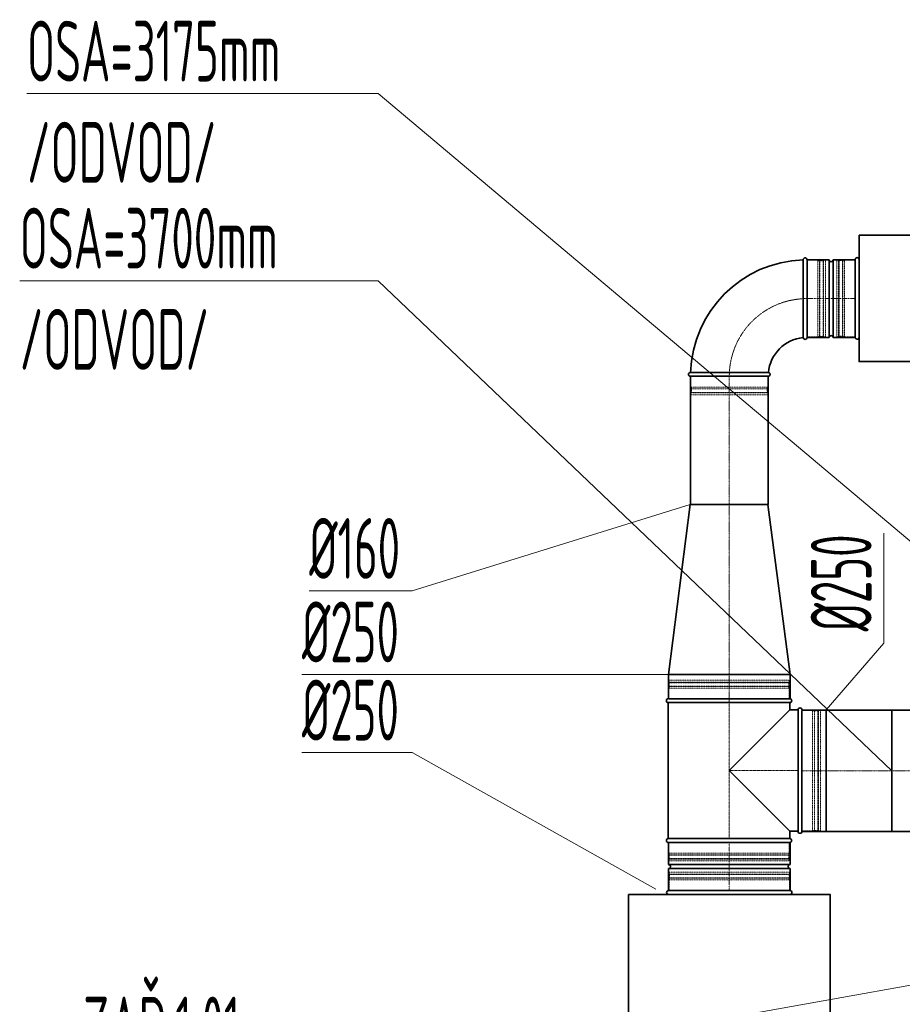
# Model space of a CAD drawing. Header units: millimetres. Extents: x -41335 to 3476, y 23470 to 47494.
# Tile 8 of 15: x -33172 to -31356, y 33589 to 35616. Entities that reach past the tile are written whole.
import ezdxf

# ---------------------------------------------------------------- set-up
doc = ezdxf.new("R2010")
doc.units = ezdxf.units.MM
doc.header["$LTSCALE"] = 0.03
doc.linetypes.add('ACAD_ISO02W100', pattern=[15, 12, -3])
doc.linetypes.add('ACAD_ISO10W100', pattern=[18, 12, -3, 0, -3])
doc.layers.add('VZT_03 SUP (PŘÍVOD) - NETISK', color=8, linetype='ACAD_ISO02W100', lineweight=5, plot=False)
doc.layers.add('VZT_07 ETA (ODVOD) - NETISK', color=8, linetype='ACAD_ISO02W100', lineweight=5, plot=False)
for name, color, linetype, lineweight in [('VZT_05 ETA (ODVOD) - OBRYS', 6, 'Continuous', 35), ('VZT_06 ETA (ODVOD) - OSA', 6, 'ACAD_ISO10W100', 5), ('VZT_KOTY - DIMENZE', 7, 'Continuous', 5), ('VZT_KOTY - POLOHA', 7, 'Continuous', 5), ('VZT_POPIS - POZICE', 7, 'Continuous', 5)]:
    doc.layers.add(name, color=color, linetype=linetype, lineweight=lineweight)
doc.styles.add('VZT_POPIS', font='isocp.shx', dxfattribs={"width": 0.6, "height": 125})

# ---------------------------------------------------------------- blocks, each defined once
blk = doc.blocks.new('A$C0F610260')
at = {"layer": 'VZT_03 SUP (PŘÍVOD) - NETISK', "ltscale": 0.4}
for p, q in [((-46, -79), (-46, 79)), ((-46, 79), (-42, 79)), ((-42, -79), (-42, 79)), ((-42, 78), (-41.5, 78)), ((-41.5, -80), (-41.5, 80)), ((-41.5, 80), (-41, 80)), ((-41, -80), (-41, 80)), ((-41, 78), (-34, 78)), ((-34, -80), (-34, 80)), ((-34, 80), (-33.5, 80)), ((-33.5, -80), (-33.5, 80)), ((-33.5, 78), (-30, 78)), ((-30, -79), (-30, 79)), ((-30, 79), (-8, 79)), ((-46, -79), (-42, -79)), ((-42, -78), (-41.5, -78)), ((-41.5, -80), (-41, -80)), ((-41, -78), (-34, -78)), ((-34, -80), (-33.5, -80)), ((-33.5, -78), (-30, -78)), ((-30, -79), (-8, -79))]:
    blk.add_line(p, q, dxfattribs=at)
at = {"layer": 'VZT_05 ETA (ODVOD) - OBRYS'}
for p, q in [((0, 85), (0, -85)), ((-8, 79), (-8, -80))]:
    blk.add_line(p, q, dxfattribs=at)
for centre, start, end in [((-4, 80), 0, 180), ((-4, -80), 180, 355.4188)]:
    blk.add_arc(centre, 4, start, end, dxfattribs=at)

msp = doc.modelspace()

# ---------------------------------------------------------------- linework, layer by layer
at = {"layer": 'VZT_03 SUP (PŘÍVOD) - NETISK', "ltscale": 0.4}
for p, q in [((-31837.1, 33856.9), (-31587.1, 33856.9)), ((-31837.1, 33856.9), (-31837.1, 33856.4)), ((-31837.1, 33856.4), (-31587.1, 33856.4)), ((-31836.1, 33861.4), (-31588.1, 33861.4)), ((-31836.1, 33861.4), (-31836.1, 33857.4)), ((-31836.1, 33857.4), (-31588.1, 33857.4)), ((-31835.1, 33857.4), (-31835.1, 33856.9)), ((-31835.1, 33856.4), (-31835.1, 33849.4)), ((-31589.1, 33857.4), (-31589.1, 33856.9)), ((-31589.1, 33856.4), (-31589.1, 33849.4)), ((-31588.1, 33861.4), (-31588.1, 33857.4)), ((-31587.1, 33856.9), (-31587.1, 33856.4)), ((-31837.1, 33849.4), (-31587.1, 33849.4)), ((-31837.1, 33849.4), (-31837.1, 33848.9)), ((-31837.1, 33848.9), (-31587.1, 33848.9)), ((-31836.1, 33845.4), (-31588.1, 33845.4)), ((-31836.1, 33845.4), (-31836.1, 33823.4)), ((-31835.1, 33848.9), (-31835.1, 33845.4)), ((-31589.1, 33848.9), (-31589.1, 33845.4)), ((-31588.1, 33845.4), (-31588.1, 33823.4)), ((-31587.1, 33849.4), (-31587.1, 33848.9))]:
    msp.add_line(p, q, dxfattribs=at)
at = {"layer": 'VZT_05 ETA (ODVOD) - OBRYS'}
for p, q in [((-31560.1, 35042.1), (-31560.1, 35122.2)), ((-31552.1, 34962.2), (-31552.1, 35122.2)), ((-31552.1, 35122.2), (-31506.6, 35122.2)), ((-31552.1, 34962.2), (-31552.1, 35122.2)), ((-31506.6, 34962.2), (-31506.6, 35122.2)), ((-31498.6, 34962.2), (-31498.6, 35122.2)), ((-31498.6, 35122.2), (-31453.1, 35122.2)), ((-31453.1, 34962.2), (-31453.1, 35122.2)), ((-31552.1, 34962.2), (-31506.6, 34962.2)), ((-31498.6, 34962.2), (-31453.1, 34962.2)), ((-31712, 34890.2), (-31792.1, 34890.2)), ((-31792.1, 34882.2), (-31632.1, 34882.2)), ((-31837.1, 34268.4), (-31792.6, 34618.4)), ((-31792.6, 34618.4), (-31632.6, 34618.4)), ((-31587.1, 34268.4), (-31632.6, 34618.4)), ((-31837.1, 34268.4), (-31587.1, 34268.4)), ((-31837.1, 34268.4), (-31837.1, 34218.4)), ((-31587.1, 34268.4), (-31587.1, 34218.4)), ((-31837.6, 34210.4), (-31587.6, 34210.4)), ((-31837.6, 34210.4), (-31837.6, 33930.4)), ((-31587.6, 34218.4), (-31836.6, 34218.4)), ((-31587.6, 34210.4), (-31587.6, 34195.4)), ((-31587.6, 34195.4), (-31712.6, 34070.4)), ((-31587.6, 34195.4), (-31570.6, 34195.4)), ((-31570.6, 34195.4), (-31570.6, 33945.4)), ((-31562.6, 33946.4), (-31562.6, 34194.4)), ((-31512.6, 34195.4), (-31512.6, 33945.4)), ((-31712.6, 34070.4), (-31587.6, 33945.4)), ((-31587.6, 33945.4), (-31570.6, 33945.4)), ((-31587.6, 33945.4), (-31587.6, 33930.4)), ((-31587.6, 33930.4), (-31837.6, 33930.4)), ((-31837.1, 33922.4), (-31587.1, 33922.4)), ((-31837.1, 33922.4), (-31837.1, 33876.9)), ((-31836.6, 33922.4), (-31587.6, 33922.4)), ((-31587.1, 33922.4), (-31587.1, 33876.9)), ((-31837.1, 33876.9), (-31587.1, 33876.9)), ((-31837.1, 33868.9), (-31587.1, 33868.9)), ((-31837.1, 33868.9), (-31837.1, 33823.4)), ((-31587.1, 33868.9), (-31587.1, 33823.4)), ((-31837.1, 33823.4), (-31587.1, 33823.4)), ((-31587.1, 33823.4), (-31837.1, 33823.4))]:
    msp.add_line(p, q, dxfattribs=at)
at = {"layer": 'VZT_05 ETA (ODVOD) - OBRYS', "lineweight": 35, "ltscale": 0.03}
msp.add_line((-31377.8, 34195.2), (-31377.8, 33945.2), dxfattribs=at)
at = {"layer": 'VZT_05 ETA (ODVOD) - OBRYS'}
for points in [[(-31445.1, 35172.7), (-30545.1, 35172.7), (-30545.1, 34912.7), (-31445.1, 34912.7)], [(-31919.6, 33815.4), (-31919.6, 32915.4), (-31504.6, 32915.4), (-31504.6, 33815.4)]]:
    msp.add_lwpolyline(points, close=True, dxfattribs=at)
for points in [[(-31792.1, 34618.4), (-31792.1, 34882.2)], [(-31632.1, 34618.4), (-31632.1, 34882.2)], [(-30627.8, 34195.2), (-31562.6, 34195.2)], [(-30627.8, 33945.2), (-31562.6, 33945.2)]]:
    msp.add_lwpolyline(points, dxfattribs=at)
for centre, radius, start, end in [((-31552.1, 34882.2), 240, 91.9102, 178.0898), ((-31556.1, 35122.2), 4, 0, 180), ((-31502.6, 35122.2), 4, 180, 0), ((-31552.1, 34882.2), 80, 95.7248, 174.2752), ((-31556.1, 34962.2), 4, 185.7248, 0), ((-31502.6, 34962.2), 4, 0, 180), ((-31792.1, 34886.2), 4, 90, 270), ((-31632.1, 34886.2), 4, 270, 84.2752), ((-31837.6, 34214.4), 4, 90, 270), ((-31587.6, 34214.4), 4, 270, 90), ((-31566.6, 34195.4), 4, 0, 180), ((-31566.6, 33945.4), 4, 180, 0), ((-31837.6, 33926.4), 4, 90, 270), ((-31587.6, 33926.4), 4, 270, 90), ((-31837.1, 33872.9), 4, 270, 90), ((-31587.1, 33872.9), 4, 90, 270), ((-31837.1, 33819.4), 4, 90, 265.4188), ((-31587.1, 33819.4), 4, 270, 90)]:
    msp.add_arc(centre, radius, start, end, dxfattribs=at)
for points, knots in [([(-31560.1, 34961.8), (-31560.1, 34961.8), (-31560.1, 34963.6), (-31560.1, 34970.7), (-31560.1, 34976.3), (-31560.1, 34990.5), (-31560.1, 34999.1), (-31560.1, 35018.1), (-31560.1, 35028.3), (-31560.1, 35039.9), (-31560.1, 35041), (-31560.1, 35042.1)], [252.303842, 252.303842, 252.303842, 252.303842, 281.459213, 281.459213, 312.599223, 312.599223, 343.921708, 343.921708, 375.291286, 375.291286, 378.595621, 378.595621, 378.595621, 378.595621]), ([(-31712, 34890.2), (-31701.9, 34890.2), (-31691.9, 34890.2), (-31672.7, 34890.2), (-31663.8, 34890.2), (-31648.7, 34890.2), (-31642.7, 34890.2), (-31634.3, 34890.2), (-31632, 34890.2), (-31631.7, 34890.2), (-31631.7, 34890.2), (-31631.7, 34890.2)], [126.0101, 126.0101, 126.0101, 126.0101, 156.346991, 156.346991, 187.715318, 187.715318, 219.098612, 219.098612, 250.374979, 250.374979, 252.303842, 252.303842, 252.303842, 252.303842])]:
    msp.add_open_spline(points, degree=3, knots=knots, dxfattribs=at)
at = {"layer": 'VZT_06 ETA (ODVOD) - OSA', "ltscale": 5}
msp.add_line((-31712.6, 34618.4), (-31712.6, 34210.4), dxfattribs=at)
at = {"layer": 'VZT_06 ETA (ODVOD) - OSA', "ltscale": 0.3}
msp.add_lwpolyline([(-31552.1, 35042.2), (-31552.1, 35042.2, 0.414214), (-31712.1, 34882.2), (-31712.1, 34882.2)], format="xyb", dxfattribs=at)
at = {"layer": 'VZT_06 ETA (ODVOD) - OSA'}
for points in [[(-31552.1, 35042.2), (-31453.1, 35042.2)], [(-31712.1, 33922.4), (-31712.1, 33823.4)]]:
    msp.add_lwpolyline(points, dxfattribs=at)
at = {"layer": 'VZT_06 ETA (ODVOD) - OSA', "ltscale": 5}
for points in [[(-31712.1, 34882.2), (-31712.1, 34618.4)], [(-31562.6, 34070.2), (-30627.8, 34070.2)]]:
    msp.add_lwpolyline(points, dxfattribs=at)
at = {"layer": 'VZT_06 ETA (ODVOD) - OSA', "ltscale": 0.3}
for points in [[(-31712.6, 34210.4), (-31712.6, 33930.4)], [(-31570.6, 34070.4), (-31712.6, 34070.4)]]:
    msp.add_lwpolyline(points, dxfattribs=at)
at = {"layer": 'VZT_07 ETA (ODVOD) - NETISK', "ltscale": 0.4}
for p, q in [((-31552.1, 35121.2), (-31530.1, 35121.2)), ((-31530.1, 34963.2), (-31530.1, 35121.2)), ((-31530.1, 35120.2), (-31526.6, 35120.2)), ((-31526.6, 34962.2), (-31526.6, 35122.2)), ((-31526.6, 35122.2), (-31526.1, 35122.2)), ((-31526.1, 34962.2), (-31526.1, 35122.2)), ((-31526.1, 35120.2), (-31519.1, 35120.2)), ((-31519.1, 34962.2), (-31519.1, 35122.2)), ((-31519.1, 35122.2), (-31518.6, 35122.2)), ((-31518.6, 34962.2), (-31518.6, 35122.2)), ((-31518.6, 35120.2), (-31518.1, 35120.2)), ((-31518.1, 34963.2), (-31518.1, 35121.2)), ((-31518.1, 35121.2), (-31514.1, 35121.2)), ((-31514.1, 34963.2), (-31514.1, 35121.2)), ((-31552.1, 34963.2), (-31530.1, 34963.2)), ((-31530.1, 34964.2), (-31526.6, 34964.2)), ((-31526.6, 34962.2), (-31526.1, 34962.2)), ((-31526.1, 34964.2), (-31519.1, 34964.2)), ((-31519.1, 34962.2), (-31518.6, 34962.2)), ((-31518.6, 34964.2), (-31518.1, 34964.2)), ((-31518.1, 34963.2), (-31514.1, 34963.2)), ((-31791.1, 34860.2), (-31791.1, 34882.2)), ((-31633.1, 34860.2), (-31633.1, 34882.2)), ((-31632.1, 34856.7), (-31792.1, 34856.7)), ((-31792.1, 34856.2), (-31792.1, 34856.7)), ((-31632.1, 34856.2), (-31792.1, 34856.2)), ((-31632.1, 34849.2), (-31792.1, 34849.2)), ((-31792.1, 34848.7), (-31792.1, 34849.2)), ((-31632.1, 34848.7), (-31792.1, 34848.7)), ((-31633.1, 34860.2), (-31791.1, 34860.2)), ((-31633.1, 34848.2), (-31791.1, 34848.2)), ((-31791.1, 34844.2), (-31791.1, 34848.2)), ((-31790.1, 34856.7), (-31790.1, 34860.2)), ((-31790.1, 34849.2), (-31790.1, 34856.2)), ((-31790.1, 34848.2), (-31790.1, 34848.7)), ((-31634.1, 34856.7), (-31634.1, 34860.2)), ((-31634.1, 34849.2), (-31634.1, 34856.2)), ((-31634.1, 34848.2), (-31634.1, 34848.7)), ((-31633.1, 34844.2), (-31633.1, 34848.2)), ((-31632.1, 34856.2), (-31632.1, 34856.7)), ((-31632.1, 34848.7), (-31632.1, 34849.2)), ((-31633.1, 34844.2), (-31791.1, 34844.2)), ((-31837.6, 34251.9), (-31837.6, 34251.4)), ((-31837.6, 34244.4), (-31837.6, 34243.9)), ((-31836.6, 34256.4), (-31588.6, 34256.4)), ((-31836.6, 34256.4), (-31836.6, 34252.4)), ((-31836.6, 34240.4), (-31836.6, 34218.4)), ((-31835.6, 34252.4), (-31588.6, 34252.4)), ((-31835.6, 34252.4), (-31835.6, 34251.9)), ((-31835.6, 34251.9), (-31587.6, 34251.9)), ((-31835.6, 34251.4), (-31587.6, 34251.4)), ((-31835.6, 34251.4), (-31835.6, 34244.4)), ((-31835.6, 34244.4), (-31587.6, 34244.4)), ((-31835.6, 34243.9), (-31587.6, 34243.9)), ((-31835.6, 34243.9), (-31835.6, 34240.4)), ((-31835.6, 34240.4), (-31588.6, 34240.4)), ((-31589.6, 34252.4), (-31589.6, 34251.9)), ((-31589.6, 34251.4), (-31589.6, 34244.4)), ((-31589.6, 34243.9), (-31589.6, 34240.4)), ((-31588.6, 34256.4), (-31588.6, 34252.4)), ((-31588.6, 34240.4), (-31588.6, 34218.4)), ((-31587.6, 34251.9), (-31587.6, 34251.4)), ((-31587.6, 34244.4), (-31587.6, 34243.9)), ((-31562.6, 34194.4), (-31540.6, 34194.4)), ((-31540.6, 33947.4), (-31540.6, 34193.4)), ((-31540.6, 34193.4), (-31537.1, 34193.4)), ((-31537.1, 34195.4), (-31536.6, 34195.4)), ((-31537.1, 33947.4), (-31537.1, 34193.4)), ((-31536.6, 33947.4), (-31536.6, 34193.4)), ((-31536.6, 34193.4), (-31529.6, 34193.4)), ((-31529.6, 34195.4), (-31529.1, 34195.4)), ((-31529.6, 33947.4), (-31529.6, 34193.4)), ((-31529.1, 33947.4), (-31529.1, 34193.4)), ((-31529.1, 34193.4), (-31528.6, 34193.4)), ((-31528.6, 34194.4), (-31524.6, 34194.4)), ((-31528.6, 33947.4), (-31528.6, 34193.4)), ((-31524.6, 33946.4), (-31524.6, 34194.4)), ((-31562.6, 33946.4), (-31540.6, 33946.4)), ((-31540.6, 33947.4), (-31537.1, 33947.4)), ((-31537.1, 33945.4), (-31536.6, 33945.4)), ((-31536.6, 33947.4), (-31529.6, 33947.4)), ((-31529.6, 33945.4), (-31529.1, 33945.4)), ((-31529.1, 33947.4), (-31528.6, 33947.4)), ((-31528.6, 33946.4), (-31524.6, 33946.4)), ((-31836.6, 33922.4), (-31836.6, 33900.4)), ((-31588.6, 33922.4), (-31588.6, 33900.4)), ((-31837.6, 33896.9), (-31837.6, 33896.4)), ((-31835.6, 33900.4), (-31588.6, 33900.4)), ((-31835.6, 33900.4), (-31835.6, 33896.9)), ((-31835.6, 33896.9), (-31587.6, 33896.9)), ((-31835.6, 33896.4), (-31587.6, 33896.4)), ((-31835.6, 33896.4), (-31835.6, 33889.4)), ((-31589.6, 33900.4), (-31589.6, 33896.9)), ((-31589.6, 33896.4), (-31589.6, 33889.4)), ((-31587.6, 33896.9), (-31587.6, 33896.4)), ((-31837.6, 33889.4), (-31837.6, 33888.9)), ((-31836.6, 33888.4), (-31836.6, 33884.4)), ((-31836.6, 33884.4), (-31588.6, 33884.4)), ((-31835.6, 33889.4), (-31587.6, 33889.4)), ((-31835.6, 33888.9), (-31587.6, 33888.9)), ((-31835.6, 33888.9), (-31835.6, 33888.4)), ((-31835.6, 33888.4), (-31588.6, 33888.4)), ((-31589.6, 33888.9), (-31589.6, 33888.4)), ((-31588.6, 33888.4), (-31588.6, 33884.4)), ((-31587.6, 33889.4), (-31587.6, 33888.9))]:
    msp.add_line(p, q, dxfattribs=at)
at = {"layer": 'VZT_KOTY - DIMENZE', "linetype": 'ByBlock'}
for p, q in [((-32365.1, 34440.4), (-32386.5, 34440.4)), ((-31394.3, 34333.1), (-31394.3, 34354.6)), ((-32365.1, 34268.4), (-32386.5, 34268.4)), ((-32365.1, 34107.4), (-32386.5, 34107.4))]:
    msp.add_line(p, q, dxfattribs=at)
for points in [[(-31792.6, 34618.4), (-32365.1, 34440.4)], [(-31394.3, 34354.6), (-31394.3, 34559.6)], [(-32576.6, 34440.4), (-32386.5, 34440.4)], [(-31512.6, 34195.4), (-31394.3, 34333.1)], [(-32591.6, 34268.4), (-32386.5, 34268.4)], [(-31837.1, 34268.4), (-32365.1, 34268.4)], [(-32591.6, 34107.4), (-32386.5, 34107.4)], [(-31863.6, 33826.4), (-32365.1, 34107.4)]]:
    msp.add_lwpolyline(points, dxfattribs=at)
at = {"layer": 'VZT_KOTY - POLOHA'}
for p, q in [((-32434.6, 35464.2), (-32482.3, 35464.2)), ((-32434.6, 35079.1), (-32482.3, 35079.1))]:
    msp.add_line(p, q, dxfattribs=at)
for points in [[(-33157.5, 35464.2), (-32482.3, 35464.2)], [(-30777.8, 34070.2), (-32434.6, 35464.2)], [(-33172.5, 35079.1), (-32482.3, 35079.1)], [(-31377.8, 34070.2), (-32434.6, 35079.1)]]:
    msp.add_lwpolyline(points, dxfattribs=at)
at = {"layer": 'VZT_POPIS - POZICE'}
msp.add_lwpolyline([(-30514.8, 33776), (-32308.2, 33455)], dxfattribs=at)

# ---------------------------------------------------------------- block references
at = {"layer": 'VZT_05 ETA (ODVOD) - OBRYS'}
msp.add_blockref('A$C0F610260', (-31445.1, 35042.7), dxfattribs=at)

# ---------------------------------------------------------------- texts
at = {"layer": 'VZT_KOTY - DIMENZE', "char_height": 125, "attachment_point": 1, "line_spacing_factor": 0.8, "style": 'VZT_POPIS'}
for s, insert, rotation in [('%%C250', (-31544.3, 34357.1), 89.9995), ('%%C160', (-32576.6, 34590.4), 0), ('%%C250', (-32591.6, 34418.4), 0), ('%%C250', (-32591.6, 34257.4), 0)]:
    msp.add_mtext(s, dxfattribs=dict(at, insert=insert, rotation=rotation))
at = {"layer": 'VZT_KOTY - POLOHA', "char_height": 125, "attachment_point": 1, "rotation": 359.9995, "style": 'VZT_POPIS'}
for s, insert in [('OSA=3175mm\\P/ODVOD/', (-33157.5, 35614.2)), ('OSA=3700mm\\P/ODVOD/', (-33172.5, 35229.1))]:
    msp.add_mtext(s, dxfattribs=dict(at, insert=insert))
at = {"layer": 'VZT_POPIS - POZICE', "insert": (-33041.7, 33605), "char_height": 125, "attachment_point": 1, "rotation": 0, "style": 'VZT_POPIS'}
msp.add_mtext('ZAŘ.1.01\\PHH=3900mm\\PSH=3546mm', dxfattribs=at)

doc.saveas('drawing.dxf')
